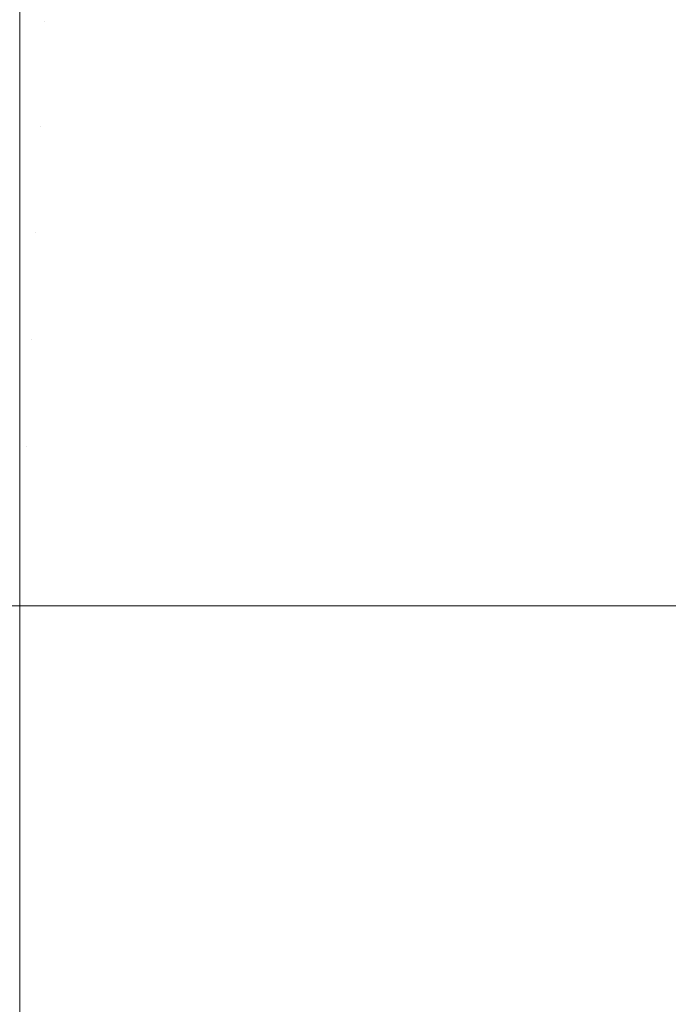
# Model space of a CAD drawing. Header units: centimetres. Extents: x -26 to 27.3, y -25.3 to -23.5.
# Tile 86 of 200: x -8.1906 to -8.1665, y -23.5747 to -23.538. Entities that reach past the tile are written whole.
import ezdxf

# ---------------------------------------------------------------- set-up
doc = ezdxf.new("R2010")
doc.units = ezdxf.units.CM
doc.header["$LTSCALE"] = 2.54
doc.layers.add('Lucido design-1', color=7, linetype='Continuous')

# ---------------------------------------------------------------- blocks, each defined once
blk = doc.blocks.new('Gruppo-4-1')
at = {"color": 7, "linetype": 'Continuous', "lineweight": 9}
for points, invisible_edges in [([(-8.190647, -23.534175, -350.079304), (-8.189556, -23.534198, -350.079304), (-8.189721, -23.538098, -350.080259), (-8.190647, -23.538078, -350.080259)], 7), ([(-8.189556, -23.534198, -350.079304), (-8.188466, -23.534267, -350.079304), (-8.188797, -23.538156, -350.080259), (-8.189721, -23.538098, -350.080259)], 15), ([(-8.188466, -23.534267, -350.079304), (-8.187381, -23.534383, -350.079304), (-8.187877, -23.538255, -350.080259), (-8.188797, -23.538156, -350.080259)], 15), ([(-8.187381, -23.534383, -350.079304), (-8.186301, -23.534544, -350.079304), (-8.186961, -23.538392, -350.080259), (-8.187877, -23.538255, -350.080259)], 15), ([(-8.186301, -23.534544, -350.079304), (-8.18523, -23.534752, -350.079304), (-8.186052, -23.538567, -350.080259), (-8.186961, -23.538392, -350.080259)], 15), ([(-25.890647, -23.534724, -349.285885), (-25.890647, -23.538247, -349.285049), (27.209353, -23.538247, -349.285049), (27.209353, -23.534724, -349.285885)], 10), ([(-8.18523, -23.534752, -350.079304), (-8.184168, -23.535004, -350.079304), (-8.185151, -23.538782, -350.080259), (-8.186052, -23.538567, -350.080259)], 15), ([(-8.184168, -23.535004, -350.079304), (-8.183118, -23.535302, -350.079304), (-8.184261, -23.539034, -350.080259), (-8.185151, -23.538782, -350.080259)], 15), ([(-8.175138, -23.5347, -350.078192), (-8.174083, -23.535381, -350.078192), (-8.176248, -23.538584, -350.079304), (-8.177165, -23.537992, -350.079304)], 15), ([(-8.168578, -23.534813, -350.076923), (-8.167534, -23.535772, -350.076923), (-8.170179, -23.538533, -350.078192), (-8.171104, -23.537683, -350.078192)], 15), ([(-8.183118, -23.535302, -350.079304), (-8.182081, -23.535643, -350.079304), (-8.183381, -23.539324, -350.080259), (-8.184261, -23.539034, -350.080259)], 15), ([(-8.182081, -23.535643, -350.079304), (-8.18106, -23.536029, -350.079304), (-8.182515, -23.539651, -350.080259), (-8.183381, -23.539324, -350.080259)], 15), ([(-8.174083, -23.535381, -350.078192), (-8.173058, -23.536106, -350.078192), (-8.175357, -23.539214, -350.079304), (-8.176248, -23.538584, -350.079304)], 15), ([(-8.18106, -23.536029, -350.079304), (-8.180056, -23.536457, -350.079304), (-8.181663, -23.540014, -350.080259), (-8.182515, -23.539651, -350.080259)], 15), ([(-8.173058, -23.536106, -350.078192), (-8.172064, -23.536874, -350.078192), (-8.174493, -23.539882, -350.079304), (-8.175357, -23.539214, -350.079304)], 15), ([(-8.167534, -23.535772, -350.076923), (-8.166531, -23.536775, -350.076923), (-8.169292, -23.53942, -350.078192), (-8.170179, -23.538533, -350.078192)], 15), ([(-8.180056, -23.536457, -350.079304), (-8.179071, -23.536928, -350.079304), (-8.180828, -23.540413, -350.080259), (-8.181663, -23.540014, -350.080259)], 15), ([(-8.166531, -23.536775, -350.076923), (-8.165572, -23.537819, -350.076923), (-8.168442, -23.540345, -350.078192), (-8.169292, -23.53942, -350.078192)], 15), ([(-8.179071, -23.536928, -350.079304), (-8.178107, -23.53744, -350.079304), (-8.18001, -23.540847, -350.080259), (-8.180828, -23.540413, -350.080259)], 15), ([(-8.172064, -23.536874, -350.078192), (-8.171104, -23.537683, -350.078192), (-8.173659, -23.540586, -350.079304), (-8.174493, -23.539882, -350.079304)], 15), ([(-8.178107, -23.53744, -350.079304), (-8.177165, -23.537992, -350.079304), (-8.179212, -23.541316, -350.080259), (-8.18001, -23.540847, -350.080259)], 15), ([(-8.171104, -23.537683, -350.078192), (-8.170179, -23.538533, -350.078192), (-8.172855, -23.541324, -350.079304), (-8.173659, -23.540586, -350.079304)], 15), ([(-8.165572, -23.537819, -350.076923), (-8.164658, -23.538903, -350.076923), (-8.167633, -23.541305, -350.078192), (-8.168442, -23.540345, -350.078192)], 15), ([(27.209353, -23.538899, -349.284894), (27.209353, -23.538247, -349.285049), (-25.890647, -23.538247, -349.285049), (-25.890647, -23.538899, -349.284894)], 10), ([(-8.190647, -23.538245, -350.080293), (-8.190647, -23.538078, -350.080259), (-8.189721, -23.538098, -350.080259)], 10), ([(-8.189721, -23.538098, -350.080259), (-8.189888, -23.542028, -350.081056), (-8.190647, -23.542011, -350.081056), (-8.190647, -23.538245, -350.080293)], 11), ([(-8.189721, -23.538098, -350.080259), (-8.188797, -23.538156, -350.080259), (-8.189131, -23.542076, -350.081056), (-8.189888, -23.542028, -350.081056)], 15), ([(-8.188797, -23.538156, -350.080259), (-8.187877, -23.538255, -350.080259), (-8.188376, -23.542156, -350.081056), (-8.189131, -23.542076, -350.081056)], 15), ([(-8.187877, -23.538255, -350.080259), (-8.186961, -23.538392, -350.080259), (-8.187626, -23.542269, -350.081056), (-8.188376, -23.542156, -350.081056)], 15), ([(-8.177165, -23.537992, -350.079304), (-8.176248, -23.538584, -350.079304), (-8.178434, -23.541818, -350.080259), (-8.179212, -23.541316, -350.080259)], 15), ([(-8.186961, -23.538392, -350.080259), (-8.186052, -23.538567, -350.080259), (-8.186881, -23.542413, -350.081056), (-8.187626, -23.542269, -350.081056)], 15), ([(-8.186052, -23.538567, -350.080259), (-8.185151, -23.538782, -350.080259), (-8.186143, -23.542588, -350.081056), (-8.186881, -23.542413, -350.081056)], 15), ([(-8.176248, -23.538584, -350.079304), (-8.175357, -23.539214, -350.079304), (-8.177678, -23.542353, -350.080259), (-8.178434, -23.541818, -350.080259)], 15), ([(-8.170179, -23.538533, -350.078192), (-8.169292, -23.53942, -350.078192), (-8.172083, -23.542096, -350.079304), (-8.172855, -23.541324, -350.079304)], 15), ([(-25.890647, -23.538899, -349.284894), (-25.890647, -23.542525, -349.284197), (27.209353, -23.542525, -349.284197), (27.209353, -23.538899, -349.284894)], 10), ([(-8.185151, -23.538782, -350.080259), (-8.184261, -23.539034, -350.080259), (-8.185412, -23.542795, -350.081056), (-8.186143, -23.542588, -350.081056)], 15), ([(-8.184261, -23.539034, -350.080259), (-8.183381, -23.539324, -350.080259), (-8.184692, -23.543033, -350.081056), (-8.185412, -23.542795, -350.081056)], 15), ([(-8.164658, -23.538903, -350.076923), (-8.163791, -23.540025, -350.076923), (-8.166865, -23.542299, -350.078192), (-8.167633, -23.541305, -350.078192)], 15), ([(-8.183381, -23.539324, -350.080259), (-8.182515, -23.539651, -350.080259), (-8.183982, -23.543301, -350.081056), (-8.184692, -23.543033, -350.081056)], 15), ([(-8.175357, -23.539214, -350.079304), (-8.174493, -23.539882, -350.079304), (-8.176945, -23.542919, -350.080259), (-8.177678, -23.542353, -350.080259)], 15), ([(-8.182515, -23.539651, -350.080259), (-8.181663, -23.540014, -350.080259), (-8.183284, -23.543598, -350.081056), (-8.183982, -23.543301, -350.081056)], 15), ([(-8.169292, -23.53942, -350.078192), (-8.168442, -23.540345, -350.078192), (-8.171345, -23.5429, -350.079304), (-8.172083, -23.542096, -350.079304)], 15), ([(-8.181663, -23.540014, -350.080259), (-8.180828, -23.540413, -350.080259), (-8.182599, -23.543926, -350.081056), (-8.183284, -23.543598, -350.081056)], 15), ([(-8.174493, -23.539882, -350.079304), (-8.173659, -23.540586, -350.079304), (-8.176238, -23.543516, -350.080259), (-8.176945, -23.542919, -350.080259)], 15), ([(-8.163791, -23.540025, -350.076923), (-8.162972, -23.541183, -350.076923), (-8.16614, -23.543324, -350.078192), (-8.166865, -23.542299, -350.078192)], 15), ([(-8.180828, -23.540413, -350.080259), (-8.18001, -23.540847, -350.080259), (-8.181929, -23.544282, -350.081056), (-8.182599, -23.543926, -350.081056)], 15), ([(-8.168442, -23.540345, -350.078192), (-8.167633, -23.541305, -350.078192), (-8.170641, -23.543734, -350.079304), (-8.171345, -23.5429, -350.079304)], 15), ([(-8.18001, -23.540847, -350.080259), (-8.179212, -23.541316, -350.080259), (-8.181274, -23.544666, -350.081056), (-8.181929, -23.544282, -350.081056)], 15), ([(-8.173659, -23.540586, -350.079304), (-8.172855, -23.541324, -350.079304), (-8.175556, -23.544142, -350.080259), (-8.176238, -23.543516, -350.080259)], 15), ([(-8.179212, -23.541316, -350.080259), (-8.178434, -23.541818, -350.080259), (-8.180637, -23.545077, -350.081056), (-8.181274, -23.544666, -350.081056)], 15), ([(-8.172855, -23.541324, -350.079304), (-8.172083, -23.542096, -350.079304), (-8.174901, -23.544797, -350.080259), (-8.175556, -23.544142, -350.080259)], 15), ([(-8.167633, -23.541305, -350.078192), (-8.166865, -23.542299, -350.078192), (-8.169973, -23.544598, -350.079304), (-8.170641, -23.543734, -350.079304)], 15), ([(-8.178434, -23.541818, -350.080259), (-8.177678, -23.542353, -350.080259), (-8.180017, -23.545515, -350.081056), (-8.180637, -23.545077, -350.081056)], 15), ([(-8.190647, -23.542525, -350.081138), (-8.190647, -23.542011, -350.081056), (-8.189888, -23.542028, -350.081056)], 10), ([(-8.189888, -23.542028, -350.081056), (-8.190056, -23.545981, -350.081693), (-8.190647, -23.545969, -350.081693), (-8.190647, -23.542525, -350.081138)], 11), ([(-8.189888, -23.542028, -350.081056), (-8.189131, -23.542076, -350.081056), (-8.189467, -23.546019, -350.081693), (-8.190056, -23.545981, -350.081693)], 15), ([(-8.189131, -23.542076, -350.081056), (-8.188376, -23.542156, -350.081056), (-8.188879, -23.546081, -350.081693), (-8.189467, -23.546019, -350.081693)], 15), ([(-8.188376, -23.542156, -350.081056), (-8.187626, -23.542269, -350.081056), (-8.188295, -23.546169, -350.081693), (-8.188879, -23.546081, -350.081693)], 15), ([(-8.187626, -23.542269, -350.081056), (-8.186881, -23.542413, -350.081056), (-8.187714, -23.546281, -350.081693), (-8.188295, -23.546169, -350.081693)], 15), ([(-8.177678, -23.542353, -350.080259), (-8.176945, -23.542919, -350.080259), (-8.179417, -23.545979, -350.081056), (-8.180017, -23.545515, -350.081056)], 15), ([(-8.172083, -23.542096, -350.079304), (-8.171345, -23.5429, -350.079304), (-8.174275, -23.545479, -350.080259), (-8.174901, -23.544797, -350.080259)], 15), ([(-8.166865, -23.542299, -350.078192), (-8.16614, -23.543324, -350.078192), (-8.169343, -23.545489, -350.079304), (-8.169973, -23.544598, -350.079304)], 15), ([(27.209353, -23.54312, -349.284083), (27.209353, -23.542525, -349.284197), (-25.890647, -23.542525, -349.284197), (-25.890647, -23.54312, -349.284083)], 10), ([(-8.186881, -23.542413, -350.081056), (-8.186143, -23.542588, -350.081056), (-8.18714, -23.546418, -350.081693), (-8.187714, -23.546281, -350.081693)], 15), ([(-8.186143, -23.542588, -350.081056), (-8.185412, -23.542795, -350.081056), (-8.186571, -23.546579, -350.081693), (-8.18714, -23.546418, -350.081693)], 15), ([(-8.185412, -23.542795, -350.081056), (-8.184692, -23.543033, -350.081056), (-8.18601, -23.546764, -350.081693), (-8.186571, -23.546579, -350.081693)], 15), ([(-8.184692, -23.543033, -350.081056), (-8.183982, -23.543301, -350.081056), (-8.185457, -23.546972, -350.081693), (-8.18601, -23.546764, -350.081693)], 15), ([(-8.176945, -23.542919, -350.080259), (-8.176238, -23.543516, -350.080259), (-8.178836, -23.546469, -350.081056), (-8.179417, -23.545979, -350.081056)], 15), ([(-8.171345, -23.5429, -350.079304), (-8.170641, -23.543734, -350.079304), (-8.173678, -23.546186, -350.080259), (-8.174275, -23.545479, -350.080259)], 15), ([(-25.890647, -23.54312, -349.284083), (-25.890647, -23.546837, -349.283532), (27.209353, -23.546837, -349.283532), (27.209353, -23.54312, -349.284083)], 10), ([(-8.183982, -23.543301, -350.081056), (-8.183284, -23.543598, -350.081056), (-8.184914, -23.547204, -350.081693), (-8.185457, -23.546972, -350.081693)], 15), ([(-8.16614, -23.543324, -350.078192), (-8.165459, -23.544379, -350.078192), (-8.168751, -23.546406, -350.079304), (-8.169343, -23.545489, -350.079304)], 15), ([(-8.183284, -23.543598, -350.081056), (-8.182599, -23.543926, -350.081056), (-8.18438, -23.547459, -350.081693), (-8.184914, -23.547204, -350.081693)], 15), ([(-8.176238, -23.543516, -350.080259), (-8.175556, -23.544142, -350.080259), (-8.178278, -23.546982, -350.081056), (-8.178836, -23.546469, -350.081056)], 15), ([(-8.170641, -23.543734, -350.079304), (-8.169973, -23.544598, -350.079304), (-8.173112, -23.546919, -350.080259), (-8.173678, -23.546186, -350.080259)], 15), ([(-8.182599, -23.543926, -350.081056), (-8.181929, -23.544282, -350.081056), (-8.183859, -23.547736, -350.081693), (-8.18438, -23.547459, -350.081693)], 15), ([(-8.175556, -23.544142, -350.080259), (-8.174901, -23.544797, -350.080259), (-8.177741, -23.547519, -350.081056), (-8.178278, -23.546982, -350.081056)], 15), ([(-8.181929, -23.544282, -350.081056), (-8.181274, -23.544666, -350.081056), (-8.183349, -23.548035, -350.081693), (-8.183859, -23.547736, -350.081693)], 15), ([(-8.165459, -23.544379, -350.078192), (-8.164823, -23.545462, -350.078192), (-8.168199, -23.547348, -350.079304), (-8.168751, -23.546406, -350.079304)], 15), ([(-8.181274, -23.544666, -350.081056), (-8.180637, -23.545077, -350.081056), (-8.182853, -23.548356, -350.081693), (-8.183349, -23.548035, -350.081693)], 15), ([(-8.174901, -23.544797, -350.080259), (-8.174275, -23.545479, -350.080259), (-8.177228, -23.548077, -350.081056), (-8.177741, -23.547519, -350.081056)], 15), ([(-8.169973, -23.544598, -350.079304), (-8.169343, -23.545489, -350.079304), (-8.172577, -23.547675, -350.080259), (-8.173112, -23.546919, -350.080259)], 15), ([(-8.180637, -23.545077, -350.081056), (-8.180017, -23.545515, -350.081056), (-8.18237, -23.548697, -350.081693), (-8.182853, -23.548356, -350.081693)], 15), ([(-8.180017, -23.545515, -350.081056), (-8.179417, -23.545979, -350.081056), (-8.181903, -23.549058, -350.081693), (-8.18237, -23.548697, -350.081693)], 15), ([(-8.174275, -23.545479, -350.080259), (-8.173678, -23.546186, -350.080259), (-8.176738, -23.548658, -350.081056), (-8.177228, -23.548077, -350.081056)], 15), ([(-8.169343, -23.545489, -350.079304), (-8.168751, -23.546406, -350.079304), (-8.172075, -23.548453, -350.080259), (-8.172577, -23.547675, -350.080259)], 15), ([(-8.164823, -23.545462, -350.078192), (-8.164234, -23.546571, -350.078192), (-8.167687, -23.548312, -350.079304), (-8.168199, -23.547348, -350.079304)], 15), ([(-8.190647, -23.546837, -350.081798), (-8.190647, -23.545969, -350.081693), (-8.190056, -23.545981, -350.081693)], 10), ([(-8.190056, -23.545981, -350.081693), (-8.190225, -23.549952, -350.082171), (-8.190647, -23.549943, -350.082171), (-8.190647, -23.546837, -350.081798)], 11), ([(-8.190056, -23.545981, -350.081693), (-8.189467, -23.546019, -350.081693), (-8.189804, -23.549979, -350.082171), (-8.190225, -23.549952, -350.082171)], 15), ([(-8.189467, -23.546019, -350.081693), (-8.188879, -23.546081, -350.081693), (-8.189384, -23.550023, -350.082171), (-8.189804, -23.549979, -350.082171)], 15), ([(-8.179417, -23.545979, -350.081056), (-8.178836, -23.546469, -350.081056), (-8.181451, -23.549439, -350.081693), (-8.181903, -23.549058, -350.081693)], 15), ([(-8.188879, -23.546081, -350.081693), (-8.188295, -23.546169, -350.081693), (-8.188966, -23.550086, -350.082171), (-8.189384, -23.550023, -350.082171)], 15), ([(-8.188295, -23.546169, -350.081693), (-8.187714, -23.546281, -350.081693), (-8.188552, -23.550166, -350.082171), (-8.188966, -23.550086, -350.082171)], 15), ([(-8.187714, -23.546281, -350.081693), (-8.18714, -23.546418, -350.081693), (-8.188141, -23.550264, -350.082171), (-8.188552, -23.550166, -350.082171)], 15), ([(-8.173678, -23.546186, -350.080259), (-8.173112, -23.546919, -350.080259), (-8.176274, -23.549258, -350.081056), (-8.176738, -23.548658, -350.081056)], 15), ([(-8.18714, -23.546418, -350.081693), (-8.186571, -23.546579, -350.081693), (-8.187735, -23.550379, -350.082171), (-8.188141, -23.550264, -350.082171)], 15), ([(-8.186571, -23.546579, -350.081693), (-8.18601, -23.546764, -350.081693), (-8.187334, -23.550511, -350.082171), (-8.187735, -23.550379, -350.082171)], 15), ([(-8.178836, -23.546469, -350.081056), (-8.178278, -23.546982, -350.081056), (-8.181016, -23.549839, -350.081693), (-8.181451, -23.549439, -350.081693)], 15), ([(-8.168751, -23.546406, -350.079304), (-8.168199, -23.547348, -350.079304), (-8.171606, -23.549251, -350.080259), (-8.172075, -23.548453, -350.080259)], 15), ([(-8.164234, -23.546571, -350.078192), (-8.163693, -23.547704, -350.078192), (-8.167216, -23.549297, -350.079304), (-8.167687, -23.548312, -350.079304)], 15), ([(27.209353, -23.547379, -349.283452), (27.209353, -23.546837, -349.283532), (-25.890647, -23.546837, -349.283532), (-25.890647, -23.547379, -349.283452)], 10), ([(-8.18601, -23.546764, -350.081693), (-8.185457, -23.546972, -350.081693), (-8.186939, -23.55066, -350.082171), (-8.187334, -23.550511, -350.082171)], 15), ([(-8.185457, -23.546972, -350.081693), (-8.184914, -23.547204, -350.081693), (-8.186551, -23.550826, -350.082171), (-8.186939, -23.55066, -350.082171)], 15), ([(-8.178278, -23.546982, -350.081056), (-8.177741, -23.547519, -350.081056), (-8.180598, -23.550257, -350.081693), (-8.181016, -23.549839, -350.081693)], 15), ([(-8.173112, -23.546919, -350.080259), (-8.172577, -23.547675, -350.080259), (-8.175836, -23.549878, -350.081056), (-8.176274, -23.549258, -350.081056)], 15), ([(-25.890647, -23.547379, -349.283452), (-25.890647, -23.551173, -349.283057), (27.209353, -23.551173, -349.283057), (27.209353, -23.547379, -349.283452)], 10), ([(-8.184914, -23.547204, -350.081693), (-8.18438, -23.547459, -350.081693), (-8.18617, -23.551008, -350.082171), (-8.186551, -23.550826, -350.082171)], 15), ([(-8.18438, -23.547459, -350.081693), (-8.183859, -23.547736, -350.081693), (-8.185797, -23.551206, -350.082171), (-8.18617, -23.551008, -350.082171)], 15), ([(-8.168199, -23.547348, -350.079304), (-8.167687, -23.548312, -350.079304), (-8.171172, -23.550069, -350.080259), (-8.171606, -23.549251, -350.080259)], 15), ([(-8.183859, -23.547736, -350.081693), (-8.183349, -23.548035, -350.081693), (-8.185433, -23.551419, -350.082171), (-8.185797, -23.551206, -350.082171)], 15), ([(-8.177741, -23.547519, -350.081056), (-8.177228, -23.548077, -350.081056), (-8.180198, -23.550692, -350.081693), (-8.180598, -23.550257, -350.081693)], 15), ([(-8.172577, -23.547675, -350.080259), (-8.172075, -23.548453, -350.080259), (-8.175425, -23.550515, -350.081056), (-8.175836, -23.549878, -350.081056)], 15), ([(-8.163693, -23.547704, -350.078192), (-8.1632, -23.548859, -350.078192), (-8.166788, -23.550301, -350.079304), (-8.167216, -23.549297, -350.079304)], 15), ([(-8.183349, -23.548035, -350.081693), (-8.182853, -23.548356, -350.081693), (-8.185078, -23.551648, -350.082171), (-8.185433, -23.551419, -350.082171)], 15), ([(-8.177228, -23.548077, -350.081056), (-8.176738, -23.548658, -350.081056), (-8.179817, -23.551144, -350.081693), (-8.180198, -23.550692, -350.081693)], 15), ([(-8.182853, -23.548356, -350.081693), (-8.18237, -23.548697, -350.081693), (-8.184733, -23.551892, -350.082171), (-8.185078, -23.551648, -350.082171)], 15), ([(-8.172075, -23.548453, -350.080259), (-8.171606, -23.549251, -350.080259), (-8.175041, -23.55117, -350.081056), (-8.175425, -23.550515, -350.081056)], 15), ([(-8.167687, -23.548312, -350.079304), (-8.167216, -23.549297, -350.079304), (-8.170773, -23.550904, -350.080259), (-8.171172, -23.550069, -350.080259)], 15), ([(-8.18237, -23.548697, -350.081693), (-8.181903, -23.549058, -350.081693), (-8.184399, -23.55215, -350.082171), (-8.184733, -23.551892, -350.082171)], 15), ([(-8.176738, -23.548658, -350.081056), (-8.176274, -23.549258, -350.081056), (-8.179456, -23.551611, -350.081693), (-8.179817, -23.551144, -350.081693)], 15), ([(-8.1632, -23.548859, -350.078192), (-8.162757, -23.550034, -350.078192), (-8.166402, -23.551322, -350.079304), (-8.166788, -23.550301, -350.079304)], 15), ([(-8.181903, -23.549058, -350.081693), (-8.181451, -23.549439, -350.081693), (-8.184077, -23.552422, -350.082171), (-8.184399, -23.55215, -350.082171)], 15), ([(-8.176274, -23.549258, -350.081056), (-8.175836, -23.549878, -350.081056), (-8.179115, -23.552094, -350.081693), (-8.179456, -23.551611, -350.081693)], 15), ([(-8.171606, -23.549251, -350.080259), (-8.171172, -23.550069, -350.080259), (-8.174685, -23.55184, -350.081056), (-8.175041, -23.55117, -350.081056)], 15), ([(-8.167216, -23.549297, -350.079304), (-8.166788, -23.550301, -350.079304), (-8.17041, -23.551756, -350.080259), (-8.170773, -23.550904, -350.080259)], 15), ([(-8.181451, -23.549439, -350.081693), (-8.181016, -23.549839, -350.081693), (-8.183766, -23.552708, -350.082171), (-8.184077, -23.552422, -350.082171)], 15), ([(-8.190647, -23.551174, -350.082269), (-8.190647, -23.549943, -350.082171), (-8.190225, -23.549952, -350.082171)], 10), ([(-8.190225, -23.549952, -350.082171), (-8.190394, -23.553933, -350.082489), (-8.190647, -23.553927, -350.082489), (-8.190647, -23.551174, -350.082269)], 11), ([(-8.190225, -23.549952, -350.082171), (-8.189804, -23.549979, -350.082171), (-8.190142, -23.553949, -350.082489), (-8.190394, -23.553933, -350.082489)], 15), ([(-8.189804, -23.549979, -350.082171), (-8.189384, -23.550023, -350.082171), (-8.18989, -23.553976, -350.082489), (-8.190142, -23.553949, -350.082489)], 15), ([(-8.189384, -23.550023, -350.082171), (-8.188966, -23.550086, -350.082171), (-8.18964, -23.554013, -350.082489), (-8.18989, -23.553976, -350.082489)], 15), ([(-8.181016, -23.549839, -350.081693), (-8.180598, -23.550257, -350.081693), (-8.183467, -23.553007, -350.082171), (-8.183766, -23.552708, -350.082171)], 15), ([(-8.175836, -23.549878, -350.081056), (-8.175425, -23.550515, -350.081056), (-8.178794, -23.55259, -350.081693), (-8.179115, -23.552094, -350.081693)], 15), ([(-8.188966, -23.550086, -350.082171), (-8.188552, -23.550166, -350.082171), (-8.189391, -23.554061, -350.082489), (-8.18964, -23.554013, -350.082489)], 15), ([(-8.188552, -23.550166, -350.082171), (-8.188141, -23.550264, -350.082171), (-8.189145, -23.55412, -350.082489), (-8.189391, -23.554061, -350.082489)], 15), ([(-8.188141, -23.550264, -350.082171), (-8.187735, -23.550379, -350.082171), (-8.188902, -23.554189, -350.082489), (-8.189145, -23.55412, -350.082489)], 15), ([(-8.187735, -23.550379, -350.082171), (-8.187334, -23.550511, -350.082171), (-8.188661, -23.554268, -350.082489), (-8.188902, -23.554189, -350.082489)], 15), ([(-8.180598, -23.550257, -350.081693), (-8.180198, -23.550692, -350.081693), (-8.183181, -23.553318, -350.082171), (-8.183467, -23.553007, -350.082171)], 15), ([(-8.171172, -23.550069, -350.080259), (-8.170773, -23.550904, -350.080259), (-8.174357, -23.552525, -350.081056), (-8.174685, -23.55184, -350.081056)], 15), ([(-8.166788, -23.550301, -350.079304), (-8.166402, -23.551322, -350.079304), (-8.170083, -23.552622, -350.080259), (-8.17041, -23.551756, -350.080259)], 15), ([(-8.187334, -23.550511, -350.082171), (-8.186939, -23.55066, -350.082171), (-8.188425, -23.554357, -350.082489), (-8.188661, -23.554268, -350.082489)], 15), ([(-8.186939, -23.55066, -350.082171), (-8.186551, -23.550826, -350.082171), (-8.188192, -23.554457, -350.082489), (-8.188425, -23.554357, -350.082489)], 15), ([(-8.180198, -23.550692, -350.081693), (-8.179817, -23.551144, -350.081693), (-8.182909, -23.55364, -350.082171), (-8.183181, -23.553318, -350.082171)], 15), ([(-8.175425, -23.550515, -350.081056), (-8.175041, -23.55117, -350.081056), (-8.178495, -23.5531, -350.081693), (-8.178794, -23.55259, -350.081693)], 15), ([(-8.186551, -23.550826, -350.082171), (-8.18617, -23.551008, -350.082171), (-8.187964, -23.554566, -350.082489), (-8.188192, -23.554457, -350.082489)], 15), ([(-8.18617, -23.551008, -350.082171), (-8.185797, -23.551206, -350.082171), (-8.18774, -23.554684, -350.082489), (-8.187964, -23.554566, -350.082489)], 15), ([(-8.179817, -23.551144, -350.081693), (-8.179456, -23.551611, -350.081693), (-8.182651, -23.553974, -350.082171), (-8.182909, -23.55364, -350.082171)], 15), ([(-8.170773, -23.550904, -350.080259), (-8.17041, -23.551756, -350.080259), (-8.17406, -23.553223, -350.081056), (-8.174357, -23.552525, -350.081056)], 15), ([(27.209353, -23.551669, -349.283005), (27.209353, -23.551173, -349.283057), (-25.890647, -23.551173, -349.283057), (-25.890647, -23.551669, -349.283005)], 10), ([(-8.185797, -23.551206, -350.082171), (-8.185433, -23.551419, -350.082171), (-8.187522, -23.554812, -350.082489), (-8.18774, -23.554684, -350.082489)], 15), ([(-8.185433, -23.551419, -350.082171), (-8.185078, -23.551648, -350.082171), (-8.187309, -23.55495, -350.082489), (-8.187522, -23.554812, -350.082489)], 15), ([(-8.175041, -23.55117, -350.081056), (-8.174685, -23.55184, -350.081056), (-8.178218, -23.553621, -350.081693), (-8.178495, -23.5531, -350.081693)], 15), ([(-8.166402, -23.551322, -350.079304), (-8.166061, -23.552359, -350.079304), (-8.169793, -23.553502, -350.080259), (-8.170083, -23.552622, -350.080259)], 15), ([(-25.890647, -23.551669, -349.283005), (-25.890647, -23.555527, -349.28277), (27.209353, -23.555527, -349.28277), (27.209353, -23.551669, -349.283005)], 10), ([(-8.185078, -23.551648, -350.082171), (-8.184733, -23.551892, -350.082171), (-8.187103, -23.555096, -350.082489), (-8.187309, -23.55495, -350.082489)], 15), ([(-8.184733, -23.551892, -350.082171), (-8.184399, -23.55215, -350.082171), (-8.186902, -23.555251, -350.082489), (-8.187103, -23.555096, -350.082489)], 15), ([(-8.179456, -23.551611, -350.081693), (-8.179115, -23.552094, -350.081693), (-8.182407, -23.554319, -350.082171), (-8.182651, -23.553974, -350.082171)], 15), ([(-8.174685, -23.55184, -350.081056), (-8.174357, -23.552525, -350.081056), (-8.177963, -23.554155, -350.081693), (-8.178218, -23.553621, -350.081693)], 15), ([(-8.17041, -23.551756, -350.080259), (-8.170083, -23.552622, -350.080259), (-8.173792, -23.553933, -350.081056), (-8.17406, -23.553223, -350.081056)], 15), ([(-8.184399, -23.55215, -350.082171), (-8.184077, -23.552422, -350.082171), (-8.186709, -23.555414, -350.082489), (-8.186902, -23.555251, -350.082489)], 15), ([(-8.179115, -23.552094, -350.081693), (-8.178794, -23.55259, -350.081693), (-8.182178, -23.554674, -350.082171), (-8.182407, -23.554319, -350.082171)], 15), ([(-8.184077, -23.552422, -350.082171), (-8.183766, -23.552708, -350.082171), (-8.186523, -23.555585, -350.082489), (-8.186709, -23.555414, -350.082489)], 15), ([(-8.178794, -23.55259, -350.081693), (-8.178495, -23.5531, -350.081693), (-8.181965, -23.555038, -350.082171), (-8.182178, -23.554674, -350.082171)], 15), ([(-8.174357, -23.552525, -350.081056), (-8.17406, -23.553223, -350.081056), (-8.177731, -23.554698, -350.081693), (-8.177963, -23.554155, -350.081693)], 15), ([(-8.170083, -23.552622, -350.080259), (-8.169793, -23.553502, -350.080259), (-8.173554, -23.554653, -350.081056), (-8.173792, -23.553933, -350.081056)], 15), ([(-8.166061, -23.552359, -350.079304), (-8.165763, -23.553409, -350.079304), (-8.169541, -23.554392, -350.080259), (-8.169793, -23.553502, -350.080259)], 15), ([(-8.183766, -23.552708, -350.082171), (-8.183467, -23.553007, -350.082171), (-8.186344, -23.555764, -350.082489), (-8.186523, -23.555585, -350.082489)], 15), ([(-8.183467, -23.553007, -350.082171), (-8.183181, -23.553318, -350.082171), (-8.186173, -23.55595, -350.082489), (-8.186344, -23.555764, -350.082489)], 15), ([(-8.183181, -23.553318, -350.082171), (-8.182909, -23.55364, -350.082171), (-8.18601, -23.556143, -350.082489), (-8.186173, -23.55595, -350.082489)], 15), ([(-8.178495, -23.5531, -350.081693), (-8.178218, -23.553621, -350.081693), (-8.181767, -23.555411, -350.082171), (-8.181965, -23.555038, -350.082171)], 15), ([(-8.17406, -23.553223, -350.081056), (-8.173792, -23.553933, -350.081056), (-8.177523, -23.555251, -350.081693), (-8.177731, -23.554698, -350.081693)], 15), ([(-8.182909, -23.55364, -350.082171), (-8.182651, -23.553974, -350.082171), (-8.185855, -23.556344, -350.082489), (-8.18601, -23.556143, -350.082489)], 15), ([(-8.178218, -23.553621, -350.081693), (-8.177963, -23.554155, -350.081693), (-8.181585, -23.555792, -350.082171), (-8.181767, -23.555411, -350.082171)], 15), ([(-8.169793, -23.553502, -350.080259), (-8.169541, -23.554392, -350.080259), (-8.173347, -23.555384, -350.081056), (-8.173554, -23.554653, -350.081056)], 15), ([(-8.165763, -23.553409, -350.079304), (-8.165511, -23.554471, -350.079304), (-8.169326, -23.555293, -350.080259), (-8.169541, -23.554392, -350.080259)], 15), ([(-8.190647, -23.555527, -350.082552), (-8.190647, -23.553927, -350.082489), (-8.190394, -23.553933, -350.082489)], 10), ([(-8.190394, -23.553933, -350.082489), (-8.190563, -23.557918, -350.082647), (-8.190647, -23.557916, -350.082647), (-8.190647, -23.555527, -350.082552)], 11), ([(-8.190394, -23.553933, -350.082489), (-8.190142, -23.553949, -350.082489), (-8.19048, -23.557923, -350.082647), (-8.190563, -23.557918, -350.082647)], 15), ([(-8.190142, -23.553949, -350.082489), (-8.18989, -23.553976, -350.082489), (-8.190397, -23.557932, -350.082647), (-8.19048, -23.557923, -350.082647)], 15), ([(-8.18989, -23.553976, -350.082489), (-8.18964, -23.554013, -350.082489), (-8.190314, -23.557944, -350.082647), (-8.190397, -23.557932, -350.082647)], 15), ([(-8.18964, -23.554013, -350.082489), (-8.189391, -23.554061, -350.082489), (-8.190232, -23.55796, -350.082647), (-8.190314, -23.557944, -350.082647)], 15), ([(-8.189391, -23.554061, -350.082489), (-8.189145, -23.55412, -350.082489), (-8.19015, -23.55798, -350.082647), (-8.190232, -23.55796, -350.082647)], 15), ([(-8.182651, -23.553974, -350.082171), (-8.182407, -23.554319, -350.082171), (-8.185709, -23.55655, -350.082489), (-8.185855, -23.556344, -350.082489)], 15), ([(-8.173792, -23.553933, -350.081056), (-8.173554, -23.554653, -350.081056), (-8.177338, -23.555812, -350.081693), (-8.177523, -23.555251, -350.081693)], 15), ([(-8.189145, -23.55412, -350.082489), (-8.188902, -23.554189, -350.082489), (-8.19007, -23.558002, -350.082647), (-8.19015, -23.55798, -350.082647)], 15), ([(-8.188902, -23.554189, -350.082489), (-8.188661, -23.554268, -350.082489), (-8.18999, -23.558029, -350.082647), (-8.19007, -23.558002, -350.082647)], 15), ([(-8.188661, -23.554268, -350.082489), (-8.188425, -23.554357, -350.082489), (-8.189912, -23.558058, -350.082647), (-8.18999, -23.558029, -350.082647)], 15), ([(-8.188425, -23.554357, -350.082489), (-8.188192, -23.554457, -350.082489), (-8.189835, -23.558091, -350.082647), (-8.189912, -23.558058, -350.082647)], 15), ([(-8.188192, -23.554457, -350.082489), (-8.187964, -23.554566, -350.082489), (-8.189759, -23.558127, -350.082647), (-8.189835, -23.558091, -350.082647)], 15), ([(-8.182407, -23.554319, -350.082171), (-8.182178, -23.554674, -350.082171), (-8.185571, -23.556763, -350.082489), (-8.185709, -23.55655, -350.082489)], 15), ([(-8.177963, -23.554155, -350.081693), (-8.177731, -23.554698, -350.081693), (-8.181419, -23.55618, -350.082171), (-8.181585, -23.555792, -350.082171)], 15), ([(-8.169541, -23.554392, -350.080259), (-8.169326, -23.555293, -350.080259), (-8.173172, -23.556122, -350.081056), (-8.173347, -23.555384, -350.081056)], 15), ([(-8.165511, -23.554471, -350.079304), (-8.165303, -23.555542, -350.079304), (-8.169151, -23.556202, -350.080259), (-8.169326, -23.555293, -350.080259)], 15), ([(-8.187964, -23.554566, -350.082489), (-8.18774, -23.554684, -350.082489), (-8.189685, -23.558166, -350.082647), (-8.189759, -23.558127, -350.082647)], 15), ([(-8.18774, -23.554684, -350.082489), (-8.187522, -23.554812, -350.082489), (-8.189613, -23.558209, -350.082647), (-8.189685, -23.558166, -350.082647)], 15), ([(-8.187522, -23.554812, -350.082489), (-8.187309, -23.55495, -350.082489), (-8.189543, -23.558254, -350.082647), (-8.189613, -23.558209, -350.082647)], 15), ([(-8.182178, -23.554674, -350.082171), (-8.181965, -23.555038, -350.082171), (-8.185443, -23.556981, -350.082489), (-8.185571, -23.556763, -350.082489)], 15), ([(-8.177731, -23.554698, -350.081693), (-8.177523, -23.555251, -350.081693), (-8.18127, -23.556575, -350.082171), (-8.181419, -23.55618, -350.082171)], 15), ([(-8.173554, -23.554653, -350.081056), (-8.173347, -23.555384, -350.081056), (-8.177177, -23.556381, -350.081693), (-8.177338, -23.555812, -350.081693)], 15), ([(-8.187309, -23.55495, -350.082489), (-8.187103, -23.555096, -350.082489), (-8.189474, -23.558302, -350.082647), (-8.189543, -23.558254, -350.082647)], 15), ([(-8.187103, -23.555096, -350.082489), (-8.186902, -23.555251, -350.082489), (-8.189408, -23.558354, -350.082647), (-8.189474, -23.558302, -350.082647)], 15), ([(-8.181965, -23.555038, -350.082171), (-8.181767, -23.555411, -350.082171), (-8.185325, -23.557205, -350.082489), (-8.185443, -23.556981, -350.082489)], 15), ([(27.209353, -23.555972, -349.282743), (27.209353, -23.555527, -349.28277), (-25.890647, -23.555527, -349.28277), (-25.890647, -23.555972, -349.282743)], 10), ([(-8.186902, -23.555251, -350.082489), (-8.186709, -23.555414, -350.082489), (-8.189344, -23.558408, -350.082647), (-8.189408, -23.558354, -350.082647)], 15), ([(-8.186709, -23.555414, -350.082489), (-8.186523, -23.555585, -350.082489), (-8.189282, -23.558464, -350.082647), (-8.189344, -23.558408, -350.082647)], 15), ([(-8.181767, -23.555411, -350.082171), (-8.181585, -23.555792, -350.082171), (-8.185216, -23.557433, -350.082489), (-8.185325, -23.557205, -350.082489)], 15), ([(-8.177523, -23.555251, -350.081693), (-8.177338, -23.555812, -350.081693), (-8.181138, -23.556976, -350.082171), (-8.18127, -23.556575, -350.082171)], 15), ([(-8.173347, -23.555384, -350.081056), (-8.173172, -23.556122, -350.081056), (-8.17704, -23.556955, -350.081693), (-8.177177, -23.556381, -350.081693)], 15), ([(-8.169326, -23.555293, -350.080259), (-8.169151, -23.556202, -350.080259), (-8.173028, -23.556867, -350.081056), (-8.173172, -23.556122, -350.081056)], 15), ([(-8.165303, -23.555542, -350.079304), (-8.165142, -23.556622, -350.079304), (-8.169014, -23.557118, -350.080259), (-8.169151, -23.556202, -350.080259)], 15), ([(-8.186523, -23.555585, -350.082489), (-8.186344, -23.555764, -350.082489), (-8.189223, -23.558523, -350.082647), (-8.189282, -23.558464, -350.082647)], 15), ([(-8.186344, -23.555764, -350.082489), (-8.186173, -23.55595, -350.082489), (-8.189167, -23.558585, -350.082647), (-8.189223, -23.558523, -350.082647)], 15), ([(-8.181585, -23.555792, -350.082171), (-8.181419, -23.55618, -350.082171), (-8.185116, -23.557666, -350.082489), (-8.185216, -23.557433, -350.082489)], 15), ([(-8.177338, -23.555812, -350.081693), (-8.177177, -23.556381, -350.081693), (-8.181023, -23.557382, -350.082171), (-8.181138, -23.556976, -350.082171)], 15), ([(-25.890647, -23.555972, -349.282743), (-25.890647, -23.559888, -349.282667), (27.209353, -23.559888, -349.282667), (27.209353, -23.555972, -349.282743)], 8), ([(-8.186173, -23.55595, -350.082489), (-8.18601, -23.556143, -350.082489), (-8.189113, -23.558649, -350.082647), (-8.189167, -23.558585, -350.082647)], 15), ([(-8.18601, -23.556143, -350.082489), (-8.185855, -23.556344, -350.082489), (-8.189061, -23.558715, -350.082647), (-8.189113, -23.558649, -350.082647)], 15), ([(-8.181419, -23.55618, -350.082171), (-8.18127, -23.556575, -350.082171), (-8.185027, -23.557902, -350.082489), (-8.185116, -23.557666, -350.082489)], 15), ([(-8.173172, -23.556122, -350.081056), (-8.173028, -23.556867, -350.081056), (-8.176928, -23.557536, -350.081693), (-8.17704, -23.556955, -350.081693)], 15), ([(-8.169151, -23.556202, -350.080259), (-8.169014, -23.557118, -350.080259), (-8.172915, -23.557617, -350.081056), (-8.173028, -23.556867, -350.081056)], 15), ([(-8.185855, -23.556344, -350.082489), (-8.185709, -23.55655, -350.082489), (-8.189013, -23.558784, -350.082647), (-8.189061, -23.558715, -350.082647)], 15), ([(-8.185709, -23.55655, -350.082489), (-8.185571, -23.556763, -350.082489), (-8.188968, -23.558854, -350.082647), (-8.189013, -23.558784, -350.082647)], 15), ([(-8.18127, -23.556575, -350.082171), (-8.181138, -23.556976, -350.082171), (-8.184948, -23.558143, -350.082489), (-8.185027, -23.557902, -350.082489)], 15), ([(-8.177177, -23.556381, -350.081693), (-8.17704, -23.556955, -350.081693), (-8.180925, -23.557793, -350.082171), (-8.181023, -23.557382, -350.082171)], 15), ([(-8.165142, -23.556622, -350.079304), (-8.165026, -23.557707, -350.079304), (-8.168915, -23.558038, -350.080259), (-8.169014, -23.557118, -350.080259)], 15), ([(-8.185571, -23.556763, -350.082489), (-8.185443, -23.556981, -350.082489), (-8.188925, -23.558926, -350.082647), (-8.188968, -23.558854, -350.082647)], 15), ([(-8.185443, -23.556981, -350.082489), (-8.185325, -23.557205, -350.082489), (-8.188886, -23.559, -350.082647), (-8.188925, -23.558926, -350.082647)], 15), ([(-8.181138, -23.556976, -350.082171), (-8.181023, -23.557382, -350.082171), (-8.184879, -23.558386, -350.082489), (-8.184948, -23.558143, -350.082489)], 15), ([(-8.17704, -23.556955, -350.081693), (-8.176928, -23.557536, -350.081693), (-8.180845, -23.558207, -350.082171), (-8.180925, -23.557793, -350.082171)], 15), ([(-8.173028, -23.556867, -350.081056), (-8.172915, -23.557617, -350.081056), (-8.17684, -23.55812, -350.081693), (-8.176928, -23.557536, -350.081693)], 15), ([(-8.185325, -23.557205, -350.082489), (-8.185216, -23.557433, -350.082489), (-8.18885, -23.559076, -350.082647), (-8.188886, -23.559, -350.082647)], 15), ([(-8.181023, -23.557382, -350.082171), (-8.180925, -23.557793, -350.082171), (-8.18482, -23.558632, -350.082489), (-8.184879, -23.558386, -350.082489)], 15), ([(-8.169014, -23.557118, -350.080259), (-8.168915, -23.558038, -350.080259), (-8.172835, -23.558372, -350.081056), (-8.172915, -23.557617, -350.081056)], 15), ([(-8.185216, -23.557433, -350.082489), (-8.185116, -23.557666, -350.082489), (-8.188817, -23.559153, -350.082647), (-8.18885, -23.559076, -350.082647)], 15), ([(-8.185116, -23.557666, -350.082489), (-8.185027, -23.557902, -350.082489), (-8.188788, -23.559231, -350.082647), (-8.188817, -23.559153, -350.082647)], 15), ([(-8.176928, -23.557536, -350.081693), (-8.17684, -23.55812, -350.081693), (-8.180782, -23.558625, -350.082171), (-8.180845, -23.558207, -350.082171)], 15), ([(-8.172915, -23.557617, -350.081056), (-8.172835, -23.558372, -350.081056), (-8.176778, -23.558708, -350.081693), (-8.17684, -23.55812, -350.081693)], 15), ([(-8.165026, -23.557707, -350.079304), (-8.164957, -23.558797, -350.079304), (-8.168857, -23.558962, -350.080259), (-8.168915, -23.558038, -350.080259)], 15), ([(-8.190647, -23.557916, -350.082647), (-8.190647, -23.559888, -350.082667), (-25.890647, -23.559888, -350.082667), (-25.890647, -23.557916, -350.082647)], 8), ([(-8.190647, -23.557916, -350.082647), (-8.190563, -23.557918, -350.082647), (-8.190647, -23.559888, -350.082667)], 3), ([(-8.190563, -23.557918, -350.082647), (-8.19048, -23.557923, -350.082647), (-8.190647, -23.559888, -350.082667)], 11), ([(-8.19048, -23.557923, -350.082647), (-8.190397, -23.557932, -350.082647), (-8.190647, -23.559888, -350.082667)], 11), ([(-8.190397, -23.557932, -350.082647), (-8.190314, -23.557944, -350.082647), (-8.190647, -23.559888, -350.082667)], 11), ([(-8.190314, -23.557944, -350.082647), (-8.190232, -23.55796, -350.082647), (-8.190647, -23.559888, -350.082667)], 11), ([(-8.190232, -23.55796, -350.082647), (-8.19015, -23.55798, -350.082647), (-8.190647, -23.559888, -350.082667)], 11), ([(-8.19015, -23.55798, -350.082647), (-8.19007, -23.558002, -350.082647), (-8.190647, -23.559888, -350.082667)], 11), ([(-8.19007, -23.558002, -350.082647), (-8.18999, -23.558029, -350.082647), (-8.190647, -23.559888, -350.082667)], 11), ([(-8.18999, -23.558029, -350.082647), (-8.189912, -23.558058, -350.082647), (-8.190647, -23.559888, -350.082667)], 11), ([(-8.189912, -23.558058, -350.082647), (-8.189835, -23.558091, -350.082647), (-8.190647, -23.559888, -350.082667)], 11), ([(-8.189835, -23.558091, -350.082647), (-8.189759, -23.558127, -350.082647), (-8.190647, -23.559888, -350.082667)], 11), ([(-8.189759, -23.558127, -350.082647), (-8.189685, -23.558166, -350.082647), (-8.190647, -23.559888, -350.082667)], 11), ([(-8.185027, -23.557902, -350.082489), (-8.184948, -23.558143, -350.082489), (-8.188761, -23.559311, -350.082647), (-8.188788, -23.559231, -350.082647)], 15), ([(-8.184948, -23.558143, -350.082489), (-8.184879, -23.558386, -350.082489), (-8.188739, -23.559391, -350.082647), (-8.188761, -23.559311, -350.082647)], 15), ([(-8.180925, -23.557793, -350.082171), (-8.180845, -23.558207, -350.082171), (-8.184772, -23.558881, -350.082489), (-8.18482, -23.558632, -350.082489)], 15), ([(-8.17684, -23.55812, -350.081693), (-8.176778, -23.558708, -350.081693), (-8.180738, -23.559045, -350.082171), (-8.180782, -23.558625, -350.082171)], 15), ([(-8.168915, -23.558038, -350.080259), (-8.168857, -23.558962, -350.080259), (-8.172787, -23.559129, -350.081056), (-8.172835, -23.558372, -350.081056)], 15), ([(-8.189685, -23.558166, -350.082647), (-8.189613, -23.558209, -350.082647), (-8.190647, -23.559888, -350.082667)], 11), ([(-8.189613, -23.558209, -350.082647), (-8.189543, -23.558254, -350.082647), (-8.190647, -23.559888, -350.082667)], 11), ([(-8.189543, -23.558254, -350.082647), (-8.189474, -23.558302, -350.082647), (-8.190647, -23.559888, -350.082667)], 11), ([(-8.189474, -23.558302, -350.082647), (-8.189408, -23.558354, -350.082647), (-8.190647, -23.559888, -350.082667)], 11), ([(-8.189408, -23.558354, -350.082647), (-8.189344, -23.558408, -350.082647), (-8.190647, -23.559888, -350.082667)], 11), ([(-8.189344, -23.558408, -350.082647), (-8.189282, -23.558464, -350.082647), (-8.190647, -23.559888, -350.082667)], 11), ([(-8.189282, -23.558464, -350.082647), (-8.189223, -23.558523, -350.082647), (-8.190647, -23.559888, -350.082667)], 11), ([(-8.184879, -23.558386, -350.082489), (-8.18482, -23.558632, -350.082489), (-8.188719, -23.559473, -350.082647), (-8.188739, -23.559391, -350.082647)], 15), ([(-8.180845, -23.558207, -350.082171), (-8.180782, -23.558625, -350.082171), (-8.184735, -23.559131, -350.082489), (-8.184772, -23.558881, -350.082489)], 15), ([(-8.172835, -23.558372, -350.081056), (-8.172787, -23.559129, -350.081056), (-8.17674, -23.559297, -350.081693), (-8.176778, -23.558708, -350.081693)], 15), ([(-8.189223, -23.558523, -350.082647), (-8.189167, -23.558585, -350.082647), (-8.190647, -23.559888, -350.082667)], 11), ([(-8.189167, -23.558585, -350.082647), (-8.189113, -23.558649, -350.082647), (-8.190647, -23.559888, -350.082667)], 11), ([(-8.189113, -23.558649, -350.082647), (-8.189061, -23.558715, -350.082647), (-8.190647, -23.559888, -350.082667)], 11), ([(-8.189061, -23.558715, -350.082647), (-8.189013, -23.558784, -350.082647), (-8.190647, -23.559888, -350.082667)], 11), ([(-8.189013, -23.558784, -350.082647), (-8.188968, -23.558854, -350.082647), (-8.190647, -23.559888, -350.082667)], 11), ([(-8.188968, -23.558854, -350.082647), (-8.188925, -23.558926, -350.082647), (-8.190647, -23.559888, -350.082667)], 11), ([(-8.18482, -23.558632, -350.082489), (-8.184772, -23.558881, -350.082489), (-8.188703, -23.559555, -350.082647), (-8.188719, -23.559473, -350.082647)], 15), ([(-8.180782, -23.558625, -350.082171), (-8.180738, -23.559045, -350.082171), (-8.184708, -23.559383, -350.082489), (-8.184735, -23.559131, -350.082489)], 15), ([(-8.176778, -23.558708, -350.081693), (-8.17674, -23.559297, -350.081693), (-8.180711, -23.559466, -350.082171), (-8.180738, -23.559045, -350.082171)], 15), ([(-8.164957, -23.558797, -350.079304), (-8.164934, -23.559888, -350.079304), (-8.168837, -23.559888, -350.080259), (-8.168857, -23.558962, -350.080259)], 13), ([(-8.188925, -23.558926, -350.082647), (-8.188886, -23.559, -350.082647), (-8.190647, -23.559888, -350.082667)], 11), ([(-8.188886, -23.559, -350.082647), (-8.18885, -23.559076, -350.082647), (-8.190647, -23.559888, -350.082667)], 11), ([(-8.18885, -23.559076, -350.082647), (-8.188817, -23.559153, -350.082647), (-8.190647, -23.559888, -350.082667)], 11), ([(-8.188817, -23.559153, -350.082647), (-8.188788, -23.559231, -350.082647), (-8.190647, -23.559888, -350.082667)], 11), ([(-8.188788, -23.559231, -350.082647), (-8.188761, -23.559311, -350.082647), (-8.190647, -23.559888, -350.082667)], 11), ([(-8.184772, -23.558881, -350.082489), (-8.184735, -23.559131, -350.082489), (-8.188691, -23.559638, -350.082647), (-8.188703, -23.559555, -350.082647)], 15), ([(-8.184735, -23.559131, -350.082489), (-8.184708, -23.559383, -350.082489), (-8.188682, -23.559721, -350.082647), (-8.188691, -23.559638, -350.082647)], 15), ([(-8.180738, -23.559045, -350.082171), (-8.180711, -23.559466, -350.082171), (-8.184692, -23.559635, -350.082489), (-8.184708, -23.559383, -350.082489)], 15), ([(-8.172787, -23.559129, -350.081056), (-8.17277, -23.559888, -350.081056), (-8.176728, -23.559888, -350.081693), (-8.17674, -23.559297, -350.081693)], 13), ([(-8.168857, -23.558962, -350.080259), (-8.168837, -23.559888, -350.080259), (-8.17277, -23.559888, -350.081056), (-8.172787, -23.559129, -350.081056)], 13), ([(-8.188761, -23.559311, -350.082647), (-8.188739, -23.559391, -350.082647), (-8.190647, -23.559888, -350.082667)], 11), ([(-8.188739, -23.559391, -350.082647), (-8.188719, -23.559473, -350.082647), (-8.190647, -23.559888, -350.082667)], 11), ([(-8.188719, -23.559473, -350.082647), (-8.188703, -23.559555, -350.082647), (-8.190647, -23.559888, -350.082667)], 11), ([(-8.188703, -23.559555, -350.082647), (-8.188691, -23.559638, -350.082647), (-8.190647, -23.559888, -350.082667)], 11), ([(-8.184708, -23.559383, -350.082489), (-8.184692, -23.559635, -350.082489), (-8.188677, -23.559804, -350.082647), (-8.188682, -23.559721, -350.082647)], 15), ([(-8.180711, -23.559466, -350.082171), (-8.180702, -23.559888, -350.082171), (-8.184686, -23.559888, -350.082489), (-8.184692, -23.559635, -350.082489)], 13), ([(-8.17674, -23.559297, -350.081693), (-8.176728, -23.559888, -350.081693), (-8.180702, -23.559888, -350.082171), (-8.180711, -23.559466, -350.082171)], 13), ([(-25.890647, -25.159888, -350.082667), (-25.890647, -23.559888, -350.082667), (-8.190647, -23.559888, -350.082667), (-8.190647, -24.759888, -350.082667)], 8), ([(-8.188691, -23.559638, -350.082647), (-8.188682, -23.559721, -350.082647), (-8.190647, -23.559888, -350.082667)], 11), ([(-8.188682, -23.559721, -350.082647), (-8.188677, -23.559804, -350.082647), (-8.190647, -23.559888, -350.082667)], 11), ([(-8.188677, -23.559804, -350.082647), (-8.188675, -23.559888, -350.082647), (-8.190647, -23.559888, -350.082667)], 9), ([(-8.190647, -23.559888, -350.082667), (-8.188675, -23.559888, -350.082647), (-8.188675, -24.759888, -350.082624)], 10), ([(-8.188675, -24.759888, -350.082624), (-8.190647, -24.759888, -350.082667), (-8.190647, -23.559888, -350.082667)], 8), ([(-8.184692, -23.559635, -350.082489), (-8.184686, -23.559888, -350.082489), (-8.188675, -23.559888, -350.082647), (-8.188677, -23.559804, -350.082647)], 13), ([(-8.186287, -24.759888, -350.082572), (-8.188675, -23.559888, -350.082647), (-8.184686, -23.559888, -350.082489)], 9), ([(-8.186287, -24.759888, -350.082572), (-8.188675, -24.759888, -350.082624), (-8.188675, -23.559888, -350.082647)], 10), ([(-8.184686, -23.559888, -350.082489), (-8.184688, -24.759888, -350.082469), (-8.186287, -24.759888, -350.082572)], 9), ([(-8.182155, -24.759888, -350.082305), (-8.184688, -24.759888, -350.082469), (-8.184686, -23.559888, -350.082489)], 10), ([(-8.182155, -24.759888, -350.082305), (-8.184686, -23.559888, -350.082489), (-8.180702, -23.559888, -350.082171)], 9), ([(-8.180702, -23.559888, -350.082171), (-8.180704, -24.759888, -350.082151), (-8.182155, -24.759888, -350.082305)], 9), ([(-8.17804, -24.759888, -350.081869), (-8.180704, -24.759888, -350.082151), (-8.180702, -23.559888, -350.082171)], 10), ([(-8.17804, -24.759888, -350.081869), (-8.180702, -23.559888, -350.082171), (-8.176728, -23.559888, -350.081693)], 9), ([(-8.176728, -23.559888, -350.081693), (-8.17673, -24.759888, -350.081675), (-8.17804, -24.759888, -350.081869)], 9), ([(-8.173951, -24.759888, -350.081263), (-8.17673, -24.759888, -350.081675), (-8.176728, -23.559888, -350.081693)], 10), ([(-8.173951, -24.759888, -350.081263), (-8.176728, -23.559888, -350.081693), (-8.17277, -23.559888, -350.081056)], 9), ([(-8.17277, -23.559888, -350.081056), (-8.172774, -24.759888, -350.081039), (-8.173951, -24.759888, -350.081263)], 9), ([(-8.169894, -24.759888, -350.080489), (-8.172774, -24.759888, -350.081039), (-8.17277, -23.559888, -350.081056)], 10), ([(-8.169894, -24.759888, -350.080489), (-8.17277, -23.559888, -350.081056), (-8.168837, -23.559888, -350.080259)], 9), ([(-8.168837, -23.559888, -350.080259), (-8.168841, -24.759888, -350.080243), (-8.169894, -24.759888, -350.080489)], 9), ([(-8.165875, -24.759888, -350.07955), (-8.168841, -24.759888, -350.080243), (-8.168837, -23.559888, -350.080259)], 10), ([(-8.165875, -24.759888, -350.07955), (-8.168837, -23.559888, -350.080259), (-8.164934, -23.559888, -350.079304)], 9)]:
    blk.add_3dface(points, dxfattribs=dict(at, invisible_edges=invisible_edges))
blk.add_3dface([(-25.890647, -23.559888, -349.282667), (-25.890647, -25.159888, -349.282667), (27.209353, -25.159888, -349.282667), (27.209353, -23.559888, -349.282667)], dxfattribs=at)

msp = doc.modelspace()

# ---------------------------------------------------------------- block references
at = {"layer": 'Lucido design-1', "color": 7}
msp.add_blockref('Gruppo-4-1', (0, 0), dxfattribs=at)

doc.saveas('drawing.dxf')
